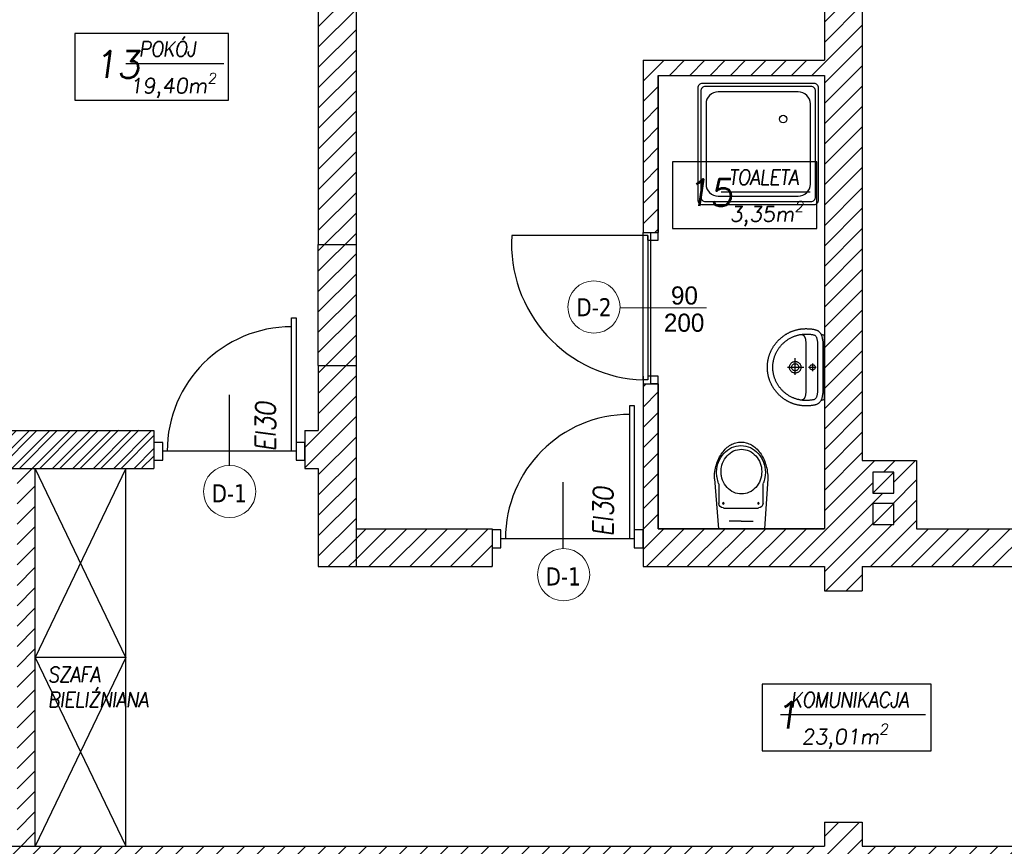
# Model space of a CAD drawing. Header units: millimetres. Extents: x -486876 to 553054, y -140324 to 834178.
# Tile 130 of 155: x 15543 to 22058, y 69711 to 75180. Entities that reach past the tile are written whole.
import ezdxf
from ezdxf.enums import TextEntityAlignment as Align

# ---------------------------------------------------------------- set-up
doc = ezdxf.new("R2010")
doc.units = ezdxf.units.MM
doc.linetypes.add('DASH2', pattern=[0.75, 0.5, -0.25])
for name, color, linetype, lineweight in [('_XREF', 252, 'DASH2', 13), ('XREF$0$okna', 8, 'Continuous', 20), ('XREF$0$ściana nośna', 8, 'Continuous', 30)]:
    doc.layers.add(name, color=color, linetype=linetype, lineweight=lineweight)
for name, color, linetype in [('XREF$0$A-ARM', 8, 'Continuous'), ('XREF$0$ArchiCAD', 8, 'Continuous'), ('XREF$0$DRZWI', 8, 'Continuous'), ('XREF$0$MEBLE', 8, 'Continuous'), ('XREF$0$MEBLE_ŁAZIENKOWE_I_KUCHENNE', 8, 'Continuous'), ('XREF$0$nowe ściany', 8, 'Continuous'), ('XREF$0$OPIS', 8, 'Continuous'), ('XREF$0$OPISY', 8, 'Continuous'), ('XREF$0$Ppoż', 20, 'Continuous'), ('XREF$0$WYPEŁNIENIA', 8, 'Continuous'), ('XREF$0$ŚCIANY', 8, 'Continuous')]:
    doc.layers.add(name, color=color, linetype=linetype)
doc.styles.add('XREF$0$APLUS', font='arial.ttf', dxfattribs={"width": 0.6})
doc.styles.add('XREF$0$GENERATED_STYLE_1', font='txt')
doc.styles.add('XREF$0$Standard', font='arial.ttf')
doc.styles.add('XREF$0$Verdana 0.8', font='verdana.ttf', dxfattribs={"width": 0.8})
pattern_1 = [(45, (-52999.899, 13162.694), (-6.7351921, 6.7351921), [])]
pattern_2 = [(45, (428.967, 8619.944), (-6.735192, 6.735192), [])]

# ---------------------------------------------------------------- blocks, each defined once
blk = doc.blocks.new('XREF$0$ubi012_r')
for p, q in [((-2.32, 33.16), (0, 0)), ((33.07, 33.16), (30.34, 0)), ((0.86, 16.83), (0.86, 29.35)), ((30.16, 29.17), (30.16, 16.83)), ((27.13, 13.79), (3.9, 13.79)), ((30.34, 0), (0, 0)), ((15.37, 5.06), (7.45, 5.06)), ((15.37, 5.06), (23.29, 5.06))]:
    blk.add_line(p, q)
for centre in [(3.9, 16.83), (27.13, 16.83)]:
    blk.add_circle(centre, 0.506)
for centre, radius, start, end in [((20.78, 37.1), 22.27, 133.17767, 154.62576), ((16.19, 42.02), 15.54, 105.94452, 133.25421), ((15.64, 39.74), 15.37, 102.49464, 126.4967), ((15.32, 39.85), 12.81, 102.49464, 126.4967), ((15.37, 44.42), 13.01, 74.61479, 105.38521), ((15.46, 40.39), 14.7, 77.63332, 102.36668), ((15.17, 40.39), 12.25, 77.63332, 102.36668), ((15.02, 39.85), 12.81, 53.5033, 77.50536), ((15.28, 39.74), 15.37, 53.5033, 77.50536), ((14.56, 42.02), 15.54, 46.74579, 74.05548), ((9.97, 37.1), 22.27, 25.37424, 46.82233), ((27.53, 33.76), 29.8, 154.37329, 172.01485), ((18.1, 37.5), 18.76, 148.86698, 169.86451), ((17.37, 37.98), 15.63, 148.86698, 169.86451), ((16.63, 38.41), 17.03, 126.52593, 148.9267), ((16.15, 38.74), 14.19, 126.52593, 148.9267), ((14.19, 38.74), 14.19, 31.0733, 53.47407), ((14.28, 38.41), 17.03, 31.0733, 53.47407), ((12.97, 37.98), 15.63, 10.13549, 31.13302), ((12.82, 37.5), 18.76, 10.13549, 31.13302), ((3.22, 33.76), 29.8, 7.98515, 25.62671), ((18.81, 37.34), 19.49, 169.76703, 190.23297), ((17.96, 37.85), 16.24, 169.76703, 190.23297), ((12.37, 37.85), 16.24, 0, 10.23297), ((12.1, 37.34), 19.49, 0, 10.23297), ((30.81, 33.16), 33.13, 171.78452, 180.10773), ((15.63, 36.6), 16.22, 189.63639, 202.72046), ((17.37, 37.72), 15.63, 190.13549, 211.13302), ((12.97, 37.72), 15.63, 328.86698, 349.86451), ((12.37, 37.85), 16.24, 349.76703, 0.00002), ((-13.89, 43.27), 46.14, 343.15853, 348.2524), ((12.1, 37.34), 19.49, 349.76703, 0.00002), ((-0.06, 33.16), 33.13, 0, 8.21548), ((-1.67, 29.35), 2.53, 0, 22.72046), ((16.15, 36.96), 14.19, 211.0733, 233.47407), ((14.19, 36.96), 14.19, 306.52593, 328.9267), ((32.69, 29.17), 2.53, 163.15853, 180), ((15.32, 35.85), 12.81, 233.5033, 257.50536), ((15.17, 35.31), 12.25, 257.63332, 282.36668), ((15.02, 35.85), 12.81, 282.49464, 306.4967), ((3.9, 16.83), 3.03, 180, 270), ((27.13, 16.83), 3.03, 270, 0)]:
    blk.add_arc(centre, radius, start, end)
blk = doc.blocks.new('XREF$0$KKP-KOLO2-B02X0201')
at = {"layer": 'XREF$0$A-ARM'}
for points in [[(-21.09, 0), (-21.12, -0.55), (-21.2, -1), (-21.34, -1.39), (-21.54, -1.76), (-21.81, -2.13), (-22.13, -2.54)], [(21.09, 0), (0, 0), (-21.09, 0)], [(22.13, -2.54), (21.81, -2.13), (21.54, -1.76), (21.34, -1.39), (21.2, -1), (21.12, -0.55), (21.09, 0)], [(25.29, -12.17), (25.29, -12.54), (25.28, -12.9), (25.27, -13.27), (25.25, -13.64), (25.22, -14), (25.19, -14.37), (25.16, -14.73), (25.12, -15.09), (25.08, -15.45), (25.03, -15.81), (24.97, -16.16), (24.91, -16.52), (24.85, -16.87), (24.78, -17.22), (24.71, -17.57), (24.63, -17.92), (24.55, -18.26), (24.46, -18.61), (24.37, -18.95), (24.27, -19.29), (24.17, -19.63), (24.06, -19.96), (23.95, -20.3), (23.83, -20.63), (23.71, -20.96), (23.59, -21.29), (23.46, -21.61), (23.33, -21.94), (23.19, -22.26), (23.05, -22.58), (22.9, -22.89), (22.75, -23.21), (22.6, -23.52), (22.44, -23.83), (22.27, -24.14), (22.11, -24.44), (21.94, -24.74), (21.76, -25.04), (21.58, -25.34), (21.4, -25.63), (21.21, -25.92), (21.02, -26.21), (20.83, -26.5), (20.63, -26.78), (20.43, -27.06), (20.22, -27.34), (20.01, -27.62), (19.8, -27.89), (19.58, -28.16), (19.36, -28.42), (19.14, -28.68), (18.91, -28.94), (18.68, -29.2), (18.45, -29.45), (18.21, -29.7), (17.97, -29.95), (17.73, -30.2), (17.48, -30.44), (17.23, -30.67), (16.98, -30.91), (16.72, -31.14), (16.46, -31.36), (16.2, -31.59), (15.93, -31.81), (15.66, -32.02), (15.39, -32.24), (15.12, -32.45), (14.84, -32.65), (14.56, -32.85), (14.28, -33.05), (13.99, -33.25), (13.7, -33.44), (13.41, -33.62), (13.12, -33.81), (12.82, -33.98), (12.52, -34.16), (12.22, -34.33), (11.91, -34.5), (11.61, -34.66), (11.3, -34.82), (10.98, -34.97), (10.67, -35.12), (10.35, -35.27), (10.03, -35.41), (9.71, -35.55), (9.39, -35.68), (9.06, -35.81), (8.74, -35.94), (8.41, -36.06), (8.07, -36.17), (7.74, -36.28), (7.4, -36.39), (7.06, -36.49), (6.72, -36.59), (6.38, -36.68), (6.04, -36.77), (5.69, -36.85), (5.35, -36.93), (5, -37), (4.65, -37.07), (4.29, -37.14), (3.94, -37.2), (3.58, -37.25), (3.23, -37.3), (2.87, -37.34), (2.51, -37.38), (2.14, -37.42), (1.78, -37.45), (1.42, -37.47), (1.05, -37.49), (0.68, -37.5), (0.31, -37.51), (-0.06, -37.51), (-0.06, -37.51), (-0.43, -37.51), (-0.8, -37.5), (-1.16, -37.49), (-1.53, -37.47), (-1.89, -37.45), (-2.26, -37.42), (-2.62, -37.38), (-2.98, -37.34), (-3.34, -37.3), (-3.7, -37.25), (-4.05, -37.2), (-4.41, -37.14), (-4.76, -37.07), (-5.11, -37), (-5.46, -36.93), (-5.81, -36.85), (-6.15, -36.77), (-6.5, -36.68), (-6.84, -36.59), (-7.18, -36.49), (-7.52, -36.39), (-7.85, -36.28), (-8.19, -36.17), (-8.52, -36.06), (-8.85, -35.94), (-9.18, -35.81), (-9.5, -35.68), (-9.83, -35.55), (-10.15, -35.41), (-10.47, -35.27), (-10.78, -35.12), (-11.1, -34.97), (-11.41, -34.82), (-11.72, -34.66), (-12.03, -34.5), (-12.33, -34.33), (-12.63, -34.16), (-12.93, -33.98), (-13.23, -33.81), (-13.52, -33.62), (-13.81, -33.44), (-14.1, -33.25), (-14.39, -33.05), (-14.67, -32.85), (-14.95, -32.65), (-15.23, -32.45), (-15.51, -32.24), (-15.78, -32.02), (-16.05, -31.81), (-16.31, -31.59), (-16.58, -31.36), (-16.84, -31.14), (-17.09, -30.91), (-17.35, -30.67), (-17.6, -30.44), (-17.84, -30.2), (-18.09, -29.95), (-18.33, -29.7), (-18.56, -29.45), (-18.8, -29.2), (-19.03, -28.94), (-19.25, -28.68), (-19.48, -28.42), (-19.7, -28.16), (-19.91, -27.89), (-20.13, -27.62), (-20.34, -27.34), (-20.54, -27.06), (-20.74, -26.78), (-20.94, -26.5), (-21.14, -26.21), (-21.33, -25.92), (-21.51, -25.63), (-21.7, -25.34), (-21.88, -25.04), (-22.05, -24.74), (-22.22, -24.44), (-22.39, -24.14), (-22.55, -23.83), (-22.71, -23.52), (-22.86, -23.21), (-23.01, -22.89), (-23.16, -22.58), (-23.3, -22.26), (-23.44, -21.94), (-23.57, -21.61), (-23.7, -21.29), (-23.83, -20.96), (-23.95, -20.63), (-24.06, -20.3), (-24.17, -19.96), (-24.28, -19.63), (-24.38, -19.29), (-24.48, -18.95), (-24.57, -18.61), (-24.66, -18.26), (-24.74, -17.92), (-24.82, -17.57), (-24.9, -17.22), (-24.96, -16.87), (-25.03, -16.52), (-25.09, -16.16), (-25.14, -15.81), (-25.19, -15.45), (-25.23, -15.09), (-25.27, -14.73), (-25.31, -14.37), (-25.34, -14), (-25.36, -13.64), (-25.38, -13.27), (-25.39, -12.9), (-25.4, -12.54), (-25.4, -12.17), (-25.4, -12.17), (-25.4, -11.8), (-25.38, -11.35), (-25.36, -10.84), (-25.33, -10.31), (-25.3, -9.77), (-25.27, -9.28), (-25.23, -8.85), (-25.19, -8.52), (-25.13, -8.07), (-25.06, -7.64), (-24.99, -7.22), (-24.91, -6.82), (-24.82, -6.44), (-24.73, -6.07), (-24.62, -5.72), (-24.51, -5.38), (-24.38, -5.06), (-24.24, -4.76), (-24.09, -4.47), (-23.93, -4.19), (-23.75, -3.93), (-23.55, -3.68), (-23.34, -3.44), (-23.11, -3.22), (-22.87, -3.01), (-22.6, -2.81), (-22.31, -2.63), (-22, -2.45), (-21.67, -2.29), (-21.32, -2.14), (-20.94, -1.99), (-20.54, -1.86), (-20.11, -1.74), (-19.66, -1.63), (-19.17, -1.53), (-19.17, -1.53), (-18.8, -1.45), (-18.41, -1.38), (-18.01, -1.32), (-17.59, -1.25), (-17.17, -1.2), (-16.73, -1.15), (-16.28, -1.1), (-15.82, -1.06), (-15.35, -1.04), (-14.87, -1.02), (-14.38, -1.01), (-0.06, -1.01), (14.27, -1.01), (14.76, -1.02), (15.23, -1.04), (15.7, -1.06), (16.16, -1.1), (16.61, -1.15), (17.05, -1.2), (17.48, -1.25), (17.9, -1.32), (18.3, -1.38), (18.69, -1.45), (19.06, -1.53), (19.54, -1.63), (20, -1.74), (20.43, -1.86), (20.83, -1.99), (21.21, -2.14), (21.56, -2.29), (21.89, -2.45), (22.2, -2.63), (22.48, -2.81), (22.75, -3.01), (23, -3.22), (23.23, -3.44), (23.44, -3.68), (23.63, -3.93), (23.81, -4.19), (23.98, -4.47), (24.13, -4.76), (24.27, -5.06), (24.39, -5.38), (24.51, -5.72), (24.61, -6.07), (24.71, -6.44), (24.79, -6.82), (24.88, -7.22), (24.95, -7.64), (25.02, -8.07), (25.08, -8.52), (25.12, -8.85), (25.15, -9.28), (25.19, -9.77), (25.22, -10.31), (25.24, -10.84), (25.27, -11.35), (25.28, -11.8), (25.29, -12.17)], [(-0.05, -33.94), (-0.61, -33.93), (-1.16, -33.92), (-1.72, -33.89), (-2.28, -33.85), (-2.7, -33.79), (-3.12, -33.73), (-3.53, -33.66), (-3.94, -33.59), (-4.34, -33.51), (-4.74, -33.42), (-5.14, -33.33), (-5.53, -33.23), (-5.93, -33.13), (-6.33, -33.02), (-6.73, -32.9), (-7.13, -32.77), (-7.53, -32.64), (-7.96, -32.47), (-8.38, -32.29), (-8.79, -32.11), (-9.2, -31.92), (-9.61, -31.73), (-10.02, -31.53), (-10.42, -31.33), (-10.8, -31.11), (-11.16, -30.89), (-11.52, -30.66), (-11.87, -30.43), (-12.22, -30.2), (-12.56, -29.97), (-12.89, -29.72), (-13.22, -29.48), (-13.55, -29.23), (-13.87, -28.97), (-14.19, -28.7), (-14.51, -28.43), (-14.82, -28.15), (-15.14, -27.86), (-15.45, -27.56), (-15.76, -27.24), (-16.06, -26.91), (-16.35, -26.58), (-16.63, -26.25), (-16.91, -25.92), (-17.17, -25.58), (-17.44, -25.24), (-17.7, -24.9), (-17.95, -24.55), (-18.2, -24.19), (-18.45, -23.82), (-18.69, -23.45), (-19.7, -21.59), (-19.87, -21.21), (-20.04, -20.83), (-20.19, -20.44), (-20.34, -20.06), (-20.49, -19.67), (-20.62, -19.28), (-20.75, -18.9), (-20.88, -18.51), (-20.99, -18.12), (-21.1, -17.73), (-21.2, -17.34), (-21.3, -16.94), (-21.38, -16.55), (-21.46, -16.15), (-21.54, -15.75), (-21.6, -15.36), (-21.66, -14.95), (-21.71, -14.55), (-21.75, -14.15), (-21.78, -13.74), (-21.81, -13.33), (-21.83, -12.92), (-21.84, -12.51), (-21.84, -12.09), (-21.84, -11.68), (-21.82, -11.26), (-21.81, -10.84), (-21.78, -10.42), (-21.76, -10), (-21.73, -9.57), (-21.69, -9.16), (-21.64, -8.74), (-21.58, -8.32), (-21.51, -7.91), (-21.43, -7.49), (-21.32, -7.09), (-21.2, -6.68), (-21.06, -6.4), (-20.88, -6.14), (-20.65, -5.9), (-20.38, -5.69), (-20.07, -5.5), (-19.73, -5.34), (-19.37, -5.2), (-18.99, -5.07), (-18.59, -4.96), (-18.17, -4.87), (-17.75, -4.8), (-17.33, -4.73), (-16.9, -4.68), (-16.49, -4.64), (-16.08, -4.61), (-15.69, -4.59), (-15.32, -4.58), (-14.98, -4.57), (-14.66, -4.56), (-14.38, -4.56), (-0.05, -4.56), (14.27, -4.56), (14.55, -4.56), (14.87, -4.57), (15.21, -4.58), (15.58, -4.59), (15.97, -4.61), (16.38, -4.64), (16.8, -4.68), (17.22, -4.73), (17.64, -4.8), (18.07, -4.87), (18.48, -4.96), (18.88, -5.07), (19.26, -5.2), (19.63, -5.34), (19.96, -5.5), (20.27, -5.69), (20.54, -5.9), (20.77, -6.14), (20.96, -6.4), (21.09, -6.68), (21.22, -7.09), (21.32, -7.49), (21.41, -7.91), (21.48, -8.32), (21.54, -8.74), (21.58, -9.16), (21.62, -9.57), (21.65, -10), (21.68, -10.42), (21.7, -10.84), (21.72, -11.26), (21.73, -11.68), (21.74, -12.09), (21.73, -12.51), (21.72, -12.92), (21.7, -13.33), (21.68, -13.74), (21.64, -14.15), (21.6, -14.55), (21.55, -14.95), (21.49, -15.36), (21.43, -15.75), (21.36, -16.15), (21.28, -16.55), (21.19, -16.94), (21.1, -17.34), (20.99, -17.73), (20.89, -18.12), (20.77, -18.51), (20.65, -18.9), (20.52, -19.28), (20.38, -19.67), (20.24, -20.06), (20.09, -20.44), (19.93, -20.83), (19.76, -21.21), (19.59, -21.59), (19.59, -21.59), (18.58, -23.45), (18.34, -23.82), (18.09, -24.19), (17.84, -24.55), (17.59, -24.9), (17.33, -25.24), (17.07, -25.58), (16.8, -25.92), (16.52, -26.25), (16.24, -26.58), (15.95, -26.91), (15.65, -27.24), (15.35, -27.56), (15.03, -27.86), (14.72, -28.15), (14.4, -28.43), (14.08, -28.7), (13.76, -28.97), (13.44, -29.23), (13.11, -29.48), (12.78, -29.72), (12.45, -29.97), (12.11, -30.2), (11.76, -30.43), (11.41, -30.66), (11.06, -30.89), (10.69, -31.11), (10.32, -31.33), (9.91, -31.53), (9.5, -31.73), (9.09, -31.92), (8.68, -32.11), (8.27, -32.29), (7.85, -32.47), (7.43, -32.64), (7.43, -32.64), (7.02, -32.77), (6.62, -32.9), (6.22, -33.02), (5.82, -33.13), (5.43, -33.23), (5.03, -33.33), (4.63, -33.42), (4.23, -33.51), (3.83, -33.59), (3.42, -33.66), (3.01, -33.73), (2.6, -33.79), (2.17, -33.85), (1.61, -33.89), (1.06, -33.92), (0.5, -33.93), (-0.05, -33.94)], [(-0.04, -6.08), (0.43, -6.14), (0.85, -6.32), (1.21, -6.6), (1.49, -6.96), (1.67, -7.38), (1.73, -7.86), (1.67, -8.33), (1.49, -8.75), (1.21, -9.11), (0.85, -9.39), (0.43, -9.57), (-0.04, -9.63), (-0.51, -9.57), (-0.94, -9.39), (-1.3, -9.11), (-1.58, -8.75), (-1.75, -8.33), (-1.82, -7.86), (-1.75, -7.38), (-1.58, -6.96), (-1.3, -6.6), (-0.94, -6.32), (-0.51, -6.14), (-0.04, -6.08)], [(-0.05, -10.45), (-0.05, -5.48)], [(-21.62, -15.21), (-21.58, -14.99), (-21.53, -14.78), (-21.48, -14.58), (-21.41, -14.39), (-21.33, -14.21), (-21.24, -14.04), (-21.14, -13.87), (-21.02, -13.72), (-20.88, -13.57), (-20.72, -13.43), (-20.55, -13.3), (-20.35, -13.18), (-20.14, -13.06), (-19.9, -12.95), (-19.63, -12.85), (-19.34, -12.76), (-19.02, -12.67), (-18.67, -12.6), (-18.29, -12.53), (-17.88, -12.46), (-17.43, -12.4), (-16.96, -12.35), (-16.44, -12.31), (-15.89, -12.27), (-15.3, -12.24), (-14.67, -12.21), (-14, -12.19), (-13.28, -12.18), (-12.52, -12.17), (-11.72, -12.17)], [(-11.72, -12.17), (-0.06, -12.17), (11.6, -12.17)], [(-2.61, -7.95), (2.52, -7.95)], [(11.6, -12.17), (12.41, -12.17), (13.17, -12.18), (13.88, -12.19), (14.55, -12.21), (15.18, -12.24), (15.78, -12.27), (16.33, -12.31), (16.84, -12.35), (17.32, -12.4), (17.77, -12.46), (18.18, -12.53), (18.56, -12.6), (18.9, -12.67), (19.22, -12.76), (19.52, -12.85), (19.78, -12.95), (20.02, -13.06), (20.24, -13.18), (20.44, -13.3), (20.61, -13.43), (20.76, -13.57), (20.9, -13.72), (21.02, -13.87), (21.13, -14.04), (21.22, -14.21), (21.3, -14.39), (21.36, -14.58), (21.42, -14.78), (21.47, -14.99), (21.51, -15.21)], [(4.89, -19.26), (-5.94, -19.26)], [(-0.06, -15.43), (0.33, -15.45), (0.71, -15.51), (1.07, -15.6), (1.42, -15.73), (1.75, -15.89), (2.06, -16.08), (2.36, -16.3), (2.63, -16.55), (2.87, -16.82), (3.09, -17.11), (3.28, -17.43), (3.44, -17.76), (3.57, -18.11), (3.66, -18.47), (3.72, -18.85), (3.74, -19.24), (3.72, -19.62), (3.66, -20), (3.57, -20.36), (3.44, -20.71), (3.28, -21.05), (3.09, -21.36), (2.87, -21.65), (2.63, -21.92), (2.36, -22.17), (2.06, -22.39), (1.75, -22.58), (1.42, -22.74), (1.07, -22.87), (0.71, -22.96), (0.33, -23.02), (-0.06, -23.04), (-0.45, -23.02), (-0.82, -22.96), (-1.19, -22.87), (-1.54, -22.74), (-1.87, -22.58), (-2.18, -22.39), (-2.48, -22.17), (-2.75, -21.92), (-2.99, -21.65), (-3.21, -21.36), (-3.4, -21.05), (-3.56, -20.71), (-3.69, -20.36), (-3.78, -20), (-3.84, -19.62), (-3.86, -19.24), (-3.84, -18.85), (-3.78, -18.47), (-3.69, -18.11), (-3.56, -17.76), (-3.4, -17.43), (-3.21, -17.11), (-2.99, -16.82), (-2.75, -16.55), (-2.48, -16.3), (-2.18, -16.08), (-1.87, -15.89), (-1.54, -15.73), (-1.19, -15.6), (-0.82, -15.51), (-0.45, -15.45), (-0.06, -15.43)], [(-0.06, -16.9), (0.36, -16.94), (0.75, -17.05), (1.12, -17.22), (1.44, -17.45), (1.72, -17.73), (1.95, -18.06), (2.13, -18.42), (2.23, -18.82), (2.27, -19.24), (2.23, -19.65), (2.13, -20.05), (1.95, -20.41), (1.72, -20.74), (1.44, -21.02), (1.12, -21.25), (0.75, -21.42), (0.36, -21.53), (-0.06, -21.57), (-0.48, -21.53), (-0.87, -21.42), (-1.23, -21.25), (-1.56, -21.02), (-1.84, -20.74), (-2.07, -20.41), (-2.24, -20.05), (-2.35, -19.65), (-2.39, -19.24), (-2.35, -18.82), (-2.24, -18.42), (-2.07, -18.06), (-1.84, -17.73), (-1.56, -17.45), (-1.23, -17.22), (-0.87, -17.05), (-0.48, -16.94), (-0.06, -16.9)], [(-0.06, -24.21), (-0.06, -13.57)]]:
    blk.add_lwpolyline(points, dxfattribs=at)
blk = doc.blocks.new('XREF')
at = {"layer": 'XREF$0$WYPEŁNIENIA'}
h = blk.add_hatch(dxfattribs=at)
h.set_pattern_fill('ANSI31', color=256, scale=3)
h.set_pattern_definition(pattern_1)
h.paths.add_polyline_path([(4126.56, 10461.95), (4096.56, 10461.95), (4096.56, 10361.95), (4126.56, 10361.95)])
h.paths.add_polyline_path([(4126.56, 10611.78), (4163.74, 10611.78), (4163.74, 10651.78), (4010.02, 10651.78), (4010.02, 10611.78), (4096.56, 10611.78), (4096.56, 10449.13), (3796.56, 10449.13), (3796.56, 10437.13), (4096.56, 10437.13), (4096.56, 10461.95), (4126.56, 10461.95)])
h.paths.add_polyline_path([(4411.55, 10651.78), (4273.74, 10651.78), (4273.74, 10611.78), (4276.69, 10611.78), (4276.69, 10592.01), (4276.71, 10592), (4277.17, 10591.92), (4277.72, 10591.89), (4277.72, 10570.63), (4277.72, 10549.37), (4276.69, 10517.32), (4301.69, 10517.32), (4301.69, 10611.78), (4411.55, 10611.78)])
h.paths.add_polyline_path([(4482.24, 10651.78), (4411.55, 10651.78), (4411.55, 10611.78), (4482.24, 10611.78)])
h.paths.add_polyline_path([(4630.16, 10651.78), (4592.24, 10651.78), (4592.24, 10611.78), (4630.16, 10611.78)])
h.paths.add_polyline_path([(4924.68, 10651.78), (4740.16, 10651.78), (4740.16, 10611.78), (4771.69, 10611.78), (4771.69, 10309.78), (4796.69, 10309.78), (4796.69, 10381.78), (4796.69, 10391.78), (4796.69, 10611.78), (4924.68, 10611.78)])
h.paths.add_polyline_path([(3796.56, 9779.12), (3771.56, 9779.12), (3771.56, 9622.15), (3796.56, 9622.15)])
h.paths.add_polyline_path([(3796.56, 10506.94), (3784.56, 10506.94), (3766.56, 10506.94), (3766.56, 10276.78), (3796.56, 10276.78)])
h.paths.add_polyline_path([(4796.69, 10309.78), (4771.69, 10309.78), (4771.69, 10229.78), (4796.69, 10229.78)])
h.paths.add_polyline_path([(4796.69, 10229.78), (4771.69, 10229.78), (4771.69, 10186.78), (4762.89, 10186.78), (4762.89, 10161.78), (4771.69, 10161.78), (4771.69, 10096.78), (4783.69, 10096.78), (4796.69, 10096.78), (4796.69, 10121.78)])
h.paths.add_polyline_path([(4662.89, 10187.07), (4577.87, 10186.78), (4411.55, 10186.78), (4411.55, 10161.78), (4446.69, 10161.78), (4577.87, 10161.78), (4662.89, 10162.07)])
h = blk.add_hatch(dxfattribs=at)
h.set_pattern_fill('ANSI31', color=256, scale=3)
h.set_pattern_definition(pattern_1)
h.paths.add_polyline_path([(5376.11, 10651.78), (5336.75, 10651.78), (5336.75, 10611.78), (5376.11, 10611.78)])
h.paths.add_polyline_path([(5806.69, 10651.78), (5486.11, 10651.78), (5486.11, 10611.78), (5541.69, 10611.78), (5541.69, 10491.78), (5566.69, 10491.78), (5566.69, 10611.78), (5766.69, 10611.78), (5766.69, 10481.78), (5766.69, 10471.78), (5766.69, 10346.78), (5739.69, 10346.78), (5739.69, 10336.78), (5766.69, 10336.78), (5766.69, 10322.47), (5806.69, 10322.47)])
h.paths.add_polyline_path([(5566.69, 10391.78), (5556.69, 10391.78), (5541.69, 10391.78), (5541.69, 10295.78), (5566.69, 10295.78), (5566.69, 10336.78), (5739.69, 10336.78), (5739.69, 10346.78), (5566.69, 10346.78)])
h.paths.add_polyline_path([(5566.69, 10295.78), (5541.69, 10295.78), (5541.69, 10195.78), (5566.69, 10195.78)])
h.paths.add_polyline_path([(5558.62, 10157.37), (5572.62, 10157.37), (5572.62, 10143.37), (5558.62, 10143.37)], flags=16)
edge = h.paths.add_edge_path(flags=16)
edge.add_arc((5565.62, 10150.37), 7, 0, 360)
h.paths.add_polyline_path([(5806.69, 10212.47), (5766.69, 10212.47), (5766.69, 10121.78), (5688.72, 10121.78), (5688.72, 10096.78), (5766.69, 10096.78), (5766.69, 10027.67), (5806.69, 10027.67), (5806.69, 10029.35)])
h.paths.add_polyline_path([(5806.69, 9917.67), (5766.69, 9917.67), (5766.69, 9911.78), (5683.24, 9911.78), (5683.24, 9881.78), (5766.69, 9881.78), (5766.69, 9779.12), (5806.69, 9779.12)])
h.paths.add_polyline_path([(5157.25, 9881.78), (5142.25, 9881.78), (5141.56, 9712.78), (5141.56, 9656.78), (5141.56, 9631.78), (5156.56, 9631.78), (5156.56, 9712.78)])
h.paths.add_polyline_path([(5256.56, 9656.78), (5156.56, 9656.78), (5156.56, 9631.78), (5256.56, 9631.78)])
h.paths.add_polyline_path([(5451.56, 9666.86), (5426.56, 9666.86), (5426.56, 9656.78), (5256.56, 9656.78), (5256.56, 9631.78), (5426.56, 9631.78), (5451.56, 9631.78)])
h.paths.add_polyline_path([(5806.69, 9779.12), (5766.69, 9779.12), (5766.69, 9756.28), (5806.69, 9756.28)])
h.paths.add_polyline_path([(5806.69, 9563.42), (5766.69, 9563.42), (5766.69, 9361.43), (5605.18, 9361.43), (5605.18, 9321.43), (5766.69, 9321.43), (5766.69, 9268.64), (5806.69, 9268.64)])
h.paths.add_polyline_path([(5806.69, 9646.28), (5766.69, 9646.28), (5766.69, 9563.42), (5806.69, 9563.42)])
h.paths.add_polyline_path([(5495.18, 9361.43), (5463.86, 9361.43), (5451.56, 9361.43), (5451.56, 9481.78), (5426.56, 9481.78), (5426.56, 9361.43), (5366.74, 9361.43), (5366.74, 9321.43), (5495.18, 9321.43)])
h.paths.add_polyline_path([(5256.74, 9361.43), (4971.58, 9361.43), (4971.58, 9321.43), (5256.74, 9321.43)])
h.paths.add_polyline_path([(4861.58, 9361.43), (4816.56, 9361.43), (4816.56, 9450.58), (4776.56, 9450.58), (4776.56, 9361.43), (4714.92, 9361.43), (4714.92, 9321.43), (4861.58, 9321.43)])
h.paths.add_polyline_path([(4604.92, 9361.43), (4411.55, 9361.43), (4411.55, 9321.43), (4604.92, 9321.43)])
h.paths.add_polyline_path([(4411.55, 9361.43), (4406.56, 9361.43), (4406.56, 9411.43), (4366.56, 9411.43), (4366.56, 9361.43), (4171.56, 9361.43), (4171.56, 9321.43), (4411.55, 9321.43)])
h.paths.add_polyline_path([(4816.56, 9631.78), (5021.56, 9631.78), (5021.56, 9656.78), (4816.56, 9656.78), (4816.56, 9766.19), (4776.56, 9766.19), (4776.56, 9563.42), (4816.56, 9563.42)])
h.paths.add_polyline_path([(4816.56, 9563.42), (4776.56, 9563.42), (4776.56, 9510.58), (4816.56, 9510.58)])
h.paths.add_polyline_path([(5806.69, 9158.64), (5766.69, 9158.64), (5766.69, 9112.7), (5806.69, 9112.7)])
h.paths.add_polyline_path([(4783.69, 9911.78), (4771.69, 9911.78)])
h.paths.add_polyline_path([(4886.69, 10121.78), (4796.69, 10121.78), (4796.69, 10096.78), (4886.69, 10096.78)])
h.paths.add_polyline_path([(5434.52, 10096.78), (5434.52, 10121.78), (5409.69, 10121.78), (5409.81, 10096.78)])
h.paths.add_polyline_path([(5535.02, 10121.78), (5535.02, 10108.85), (5535.02, 10108.85), (5535.02, 10096.78), (5588.72, 10096.78), (5588.72, 10121.78), (5575.42, 10121.78), (5575.42, 10162.36), (5566.69, 10162.36), (5566.69, 10195.78), (5541.69, 10195.78), (5541.69, 10121.78)])
h = blk.add_hatch(dxfattribs=at)
h.set_pattern_fill('ANSI31', color=256, scale=3)
h.set_pattern_definition(pattern_2)
h.paths.add_polyline_path([(5131.69, 10611.78), (5226.75, 10611.78), (5226.75, 10651.78), (5034.68, 10651.78), (5034.68, 10611.78), (5106.69, 10611.78), (5106.69, 10492.03), (5131.69, 10480.17)])
h.paths.add_polyline_path([(5131.69, 10480.17), (5106.69, 10492.03), (5106.69, 10431.78), (4986.69, 10431.78), (4986.69, 10329.91), (4986.69, 10317.78), (4996.69, 10317.78), (4996.69, 10329.91), (4996.69, 10421.78), (5106.69, 10421.78), (5106.69, 10121.78), (4996.69, 10121.78), (4996.69, 10217.78), (4986.69, 10217.78), (4986.69, 10096.78), (5106.69, 10096.78), (5106.69, 10080.78), (5131.69, 10080.78), (5131.69, 10096.78), (5309.81, 10096.78), (5309.81, 10121.78), (5167.64, 10121.78), (5167.64, 10167.09), (5131.69, 10167.09)])
h.paths.add_polyline_path([(5138.63, 10159.36), (5152.63, 10159.36), (5152.63, 10145.36), (5138.63, 10145.36)], flags=16)
h.paths.add_polyline_path([(5138.63, 10138.66), (5152.63, 10138.66), (5152.63, 10124.66), (5138.63, 10124.66)], flags=16)
h.paths.add_polyline_path([(5342.2, 9911.78), (5131.69, 9911.78), (5131.69, 9927.78), (5106.69, 9927.78), (5106.69, 9911.78), (4754.5, 9911.78), (4743.77, 9881.78), (4776.56, 9881.78), (4776.56, 9866.19), (4786.56, 9866.19), (4816.56, 9866.19), (4816.56, 9881.78), (5141.56, 9881.78), (5156.56, 9881.78), (5336.01, 9881.78)])
h.paths.add_polyline_path([(5139.23, 9902.34), (5153.23, 9902.34), (5153.23, 9888.34), (5139.23, 9888.34)], flags=16)
h.paths.add_polyline_path([(5583.24, 9911.78), (5342.2, 9911.78), (5336.01, 9881.78), (5426.56, 9881.78), (5426.56, 9766.86), (5451.56, 9766.86), (5451.56, 9821.78), (5566.69, 9821.78), (5566.69, 9881.78), (5583.24, 9881.78)])
h.paths.add_polyline_path([(5504.63, 9871.77), (5518.63, 9871.77), (5518.63, 9857.77), (5504.63, 9857.77)], flags=16)
h.paths.add_polyline_path([(5518.63, 9864.77, -1), (5504.63, 9864.77, -1)], flags=16)
h = blk.add_hatch(dxfattribs=at)
h.set_pattern_fill('ANSI31', color=256, scale=3)
h.set_pattern_definition(pattern_2)
h.paths.add_polyline_path([(4754.5, 9911.78), (4436.69, 9911.78), (4301.69, 9911.78), (4301.69, 9928.55), (4289.69, 9928.55), (4276.69, 9928.55), (4276.69, 9911.78), (4236.56, 9911.78), (4236.56, 9881.78), (4353.56, 9881.78), (4353.56, 9806.78), (4366.56, 9806.78), (4366.56, 9731.78), (4406.56, 9731.78), (4406.56, 9881.78), (4743.77, 9881.78)])
h.paths.add_polyline_path([(4398.45, 9880.08), (4398.45, 9866.08), (4384.45, 9866.08), (4384.45, 9880.08)], flags=16)
h.paths.add_polyline_path([(4398.45, 9856.69), (4398.45, 9842.69), (4384.45, 9842.69), (4384.45, 9856.69)], flags=16)
h.paths.add_polyline_path([(4301.69, 10120.07), (4276.69, 10120.07), (4276.69, 10028.55), (4301.69, 10028.55), (4301.69, 10031.78), (4301.69, 10034.78)])
h.paths.add_polyline_path([(4276.69, 10110.27), (4239.02, 10110.27), (4239.02, 10098.27), (4276.69, 10098.27)])
h.paths.add_polyline_path([(4139.02, 10110.27), (4135.8, 10110.27), (4126.56, 10110.27), (4126.56, 10098.27), (4139.02, 10098.27)])
h.paths.add_polyline_path([(4452.42, 10061.29), (4444.42, 10061.29), (4444.42, 10018.45), (4452.42, 10018.45)])
h.paths.add_polyline_path([(4452.42, 9931.39), (4444.42, 9931.39), (4444.42, 9911.78), (4452.42, 9911.78)])
h.paths.add_polyline_path([(4584.42, 10161.78), (4577.87, 10161.78), (4572.42, 10161.78), (4572.42, 9911.78), (4584.42, 9911.78)])
h.paths.add_polyline_path([(4452.42, 10161.78), (4446.69, 10161.78), (4444.42, 10161.78), (4444.42, 10148.35), (4452.42, 10148.35)])
h.paths.add_polyline_path([(4301.69, 10417.32), (4276.69, 10417.32), (4276.69, 10166.69), (4280.64, 10166.69), (4280.64, 10210.85), (4376.16, 10210.85), (4376.16, 10166.69), (4280.64, 10166.69), (4276.69, 10166.69), (4276.69, 10157.57), (4301.69, 10157.57), (4301.69, 10161.78), (4446.69, 10161.78), (4452.42, 10161.78), (4577.87, 10161.78), (4584.42, 10161.78), (4662.89, 10161.78), (4662.89, 10186.78), (4577.87, 10186.78), (4396.69, 10186.78), (4396.69, 10246.78), (4301.69, 10246.78)])
h.paths.add_polyline_path([(4335.14, 10233.4), (4349.14, 10233.4), (4349.14, 10219.4), (4335.14, 10219.4)], flags=16)
h.paths.add_polyline_path([(4363.29, 10233.4), (4391.29, 10233.4), (4391.29, 10219.4), (4363.29, 10219.4)], flags=16)
h.paths.add_polyline_path([(4279.66, 10288.77), (4298.73, 10288.77), (4298.73, 10302.27), (4279.66, 10302.27)], flags=24)
h.paths.add_polyline_path([(4376.91, 10145.96), (4376.91, 10164.17), (4363.41, 10164.17), (4363.41, 10145.96)], flags=9)
at = {"layer": 'XREF$0$DRZWI', "ltscale": 0.8}
for p, q in [((4712.89, 10163.74), (4712.89, 10210.54)), ((4933.75, 10108.73), (4933.75, 10152.58))]:
    blk.add_line(p, q, dxfattribs=at)
at = {"layer": 'XREF$0$DRZWI'}
for p, q in [((4754.06, 10173.11), (4668.77, 10173.11)), ((4671.71, 10173.11), (4668.77, 10173.11)), ((4977.87, 10115.16), (4892.58, 10115.16)), ((4895.52, 10115.16), (4892.58, 10115.16))]:
    blk.add_line(p, q, dxfattribs=at)
for points in [[(4989.69, 10312.78), (4989.69, 10315.78), (4899.69, 10315.78), (4899.69, 10315.78)], [(4989.69, 10315.78), (4989.69, 10220.28), (4986.69, 10220.28), (4986.69, 10220.28), (4986.61, 10317.78)], [(4989.69, 10312.78), (4996.69, 10312.78), (4996.69, 10317.78)], [(4757, 10173.11), (4754.06, 10173.11), (4754.06, 10261.31), (4757, 10261.31), (4757, 10179), (4757, 10167.23), (4762.89, 10167.23), (4762.89, 10179), (4757, 10179)], [(4986.69, 10222.78), (4986.69, 10217.78), (4996.69, 10217.78), (4996.69, 10222.78)], [(4996.69, 10222.78), (4989.78, 10222.78)], [(4980.81, 10115.16), (4977.87, 10115.16), (4977.87, 10203.35), (4980.81, 10203.35), (4980.81, 10121.04), (4980.81, 10109.28), (4986.69, 10109.28), (4986.69, 10121.04), (4980.81, 10121.04)]]:
    blk.add_lwpolyline(points, dxfattribs=at)
at = {"layer": 'XREF$0$DRZWI', "ltscale": 0.8}
for points in [[(4668.77, 10179), (4662.89, 10179), (4662.89, 10167.23), (4668.77, 10167.23)], [(4892.58, 10121.04), (4886.69, 10121.04), (4886.69, 10109.28), (4892.58, 10109.28)]]:
    blk.add_lwpolyline(points, close=True, dxfattribs=at)
at = {"layer": 'XREF$0$DRZWI'}
for centre, radius, start, end in [((4989.64, 10310.34), 90.11, 176.53875, 268.12796), ((4754.06, 10173.11), 82.35, 90, 180), ((4977.87, 10115.16), 82.35, 90, 180)]:
    blk.add_arc(centre, radius, start, end, dxfattribs=at)
at = {"layer": 'XREF$0$MEBLE'}
for p, q in [((4644.42, 10036.78), (4584.42, 10161.78)), ((4644.42, 10161.78), (4584.42, 10036.78)), ((4644.42, 9911.78), (4644.42, 10161.78)), ((4644.42, 10036.78), (4584.42, 10036.78)), ((4584.42, 10036.78), (4644.42, 9911.78)), ((4644.42, 10036.78), (4584.42, 9911.78))]:
    blk.add_line(p, q, dxfattribs=at)
at = {"layer": 'XREF$0$MEBLE', "ltscale": 1.2}
for points in [[(5102.8, 10339.38), (5102.8, 10413.38, 0.414214), (5099.8, 10416.38), (5025.8, 10416.38, 0.414214), (5022.8, 10413.38), (5022.8, 10339.38, 0.414214), (5025.8, 10336.38), (5099.8, 10336.38, 0.414214)], [(5100.8, 10341.38), (5100.8, 10411.38, 0.414214), (5097.8, 10414.38), (5027.8, 10414.38, 0.414214), (5024.8, 10411.38), (5024.8, 10341.38, 0.414214), (5027.8, 10338.38), (5097.8, 10338.38, 0.414214)], [(5097.3, 10349.88), (5097.3, 10402.88, 0.414214), (5089.3, 10410.88), (5036.3, 10410.88, 0.414214), (5028.3, 10402.88), (5028.3, 10349.88, 0.414214), (5036.3, 10341.88), (5089.3, 10341.88, 0.414214)]]:
    blk.add_lwpolyline(points, format="xyb", close=True, dxfattribs=at)
blk.add_circle((5079.31, 10392.9), 2.5, dxfattribs=at)
at = {"layer": 'XREF$0$nowe ściany'}
for p, q in [((4796.69, 10391.78), (4796.69, 10381.78)), ((4986.69, 10317.78), (4996.69, 10317.78)), ((4771.69, 10229.78), (4771.69, 10309.78)), ((4796.69, 10309.78), (4796.69, 10229.78)), ((4771.69, 10229.78), (4796.69, 10229.78)), ((4986.69, 10217.78), (4996.69, 10217.78)), ((4662.89, 10186.78), (4662.89, 10161.78)), ((4762.89, 10186.78), (4762.89, 10161.78)), ((4662.89, 10179.23), (4662.89, 10167.23)), ((4584.42, 9911.78), (4584.42, 10161.78)), ((4796.69, 10121.78), (4796.69, 10096.78))]:
    blk.add_line(p, q, dxfattribs=at)
at = {"layer": 'XREF$0$okna'}
blk.add_lwpolyline([(5028.54, 10268.03), (4971.42, 10268.03)], dxfattribs=at)
for centre in [(4954.09, 10268.55), (4713.03, 10146.46), (4934.03, 10091.46)]:
    blk.add_circle(centre, 17.28, dxfattribs=at)
at = {"layer": 'XREF$0$OPIS'}
for p, q in [((4644.25, 10429.63), (4709.24, 10429.63)), ((5038.22, 10344.77), (5097.1, 10344.77)), ((5077.6, 9999.07), (5173.43, 9999.07))]:
    blk.add_line(p, q, dxfattribs=at)
for points in [[(4712.22, 10449.54), (4610.64, 10449.54), (4610.64, 10405.38), (4712.22, 10405.38)], [(5101.52, 10364.68), (5006, 10364.68), (5006, 10320.52), (5101.52, 10320.52)], [(5177.32, 10018.99), (5065.45, 10018.99), (5065.45, 9974.83), (5177.32, 9974.83)]]:
    blk.add_lwpolyline(points, close=True, dxfattribs=at)
at = {"layer": 'XREF$0$ściana nośna'}
for p, q in [((4771.69, 10611.78), (4771.69, 10309.78)), ((4796.69, 10611.78), (4796.69, 10391.78)), ((5106.69, 10611.78), (5106.69, 10431.78)), ((5131.69, 10611.78), (5131.69, 10167.09)), ((4986.69, 10431.78), (5106.69, 10431.78)), ((4986.69, 10431.78), (4986.69, 10329.91)), ((4996.69, 10421.78), (5106.69, 10421.78)), ((4996.69, 10421.78), (4996.69, 10329.91)), ((5106.69, 10421.78), (5106.69, 10121.78)), ((4796.69, 10381.78), (4796.69, 10309.78)), ((4986.69, 10329.91), (4986.69, 10317.78)), ((4996.69, 10329.91), (4996.69, 10317.78)), ((4771.69, 10309.78), (4796.69, 10309.78)), ((4771.69, 10229.78), (4771.69, 10186.78)), ((4796.69, 10229.78), (4796.69, 10121.78)), ((4986.69, 10217.78), (4986.69, 10096.78)), ((4996.69, 10217.78), (4996.69, 10121.78)), ((4396.69, 10186.78), (4577.87, 10186.78)), ((4577.87, 10186.78), (4662.89, 10186.78)), ((4762.89, 10186.78), (4771.69, 10186.78)), ((5131.69, 10167.09), (5167.64, 10167.09)), ((5167.64, 10167.09), (5167.64, 10121.78)), ((4446.69, 10161.78), (4577.87, 10161.78)), ((4577.87, 10161.78), (4662.89, 10161.78)), ((4762.89, 10161.78), (4771.69, 10161.78)), ((4771.69, 10161.78), (4771.69, 10096.78)), ((4796.69, 10121.78), (4886.69, 10121.78)), ((4886.69, 10121.78), (4886.69, 10096.78)), ((4996.69, 10121.78), (5106.69, 10121.78)), ((5167.64, 10121.78), (5309.81, 10121.78)), ((4771.69, 10096.78), (4886.69, 10096.78)), ((4986.69, 10096.78), (5106.69, 10096.78)), ((5106.69, 10096.78), (5106.69, 10080.78)), ((5131.69, 10096.78), (5309.81, 10096.78)), ((5131.69, 10096.78), (5131.69, 10080.78)), ((5106.69, 10080.78), (5131.69, 10080.78)), ((5106.69, 9927.78), (5131.69, 9927.78)), ((5106.69, 9927.78), (5106.69, 9911.78)), ((5131.69, 9927.78), (5131.69, 9911.78)), ((4436.69, 9911.78), (5106.69, 9911.78)), ((5131.69, 9911.78), (5583.24, 9911.78))]:
    blk.add_line(p, q, dxfattribs=at)
at = {"layer": 'XREF$0$ŚCIANY'}
for p, q in [((5138.63, 10145.36), (5152.63, 10159.36)), ((5138.63, 10124.66), (5152.63, 10138.66))]:
    blk.add_line(p, q, dxfattribs=at)
at = {"layer": 'XREF$0$ŚCIANY', "color": 181}
blk.add_lwpolyline([(5106.69, 10121.78), (4996.69, 10121.78), (4996.69, 10217.78), (4991.69, 10217.78), (4991.69, 10317.78), (4996.69, 10317.78), (4996.69, 10421.78), (5106.69, 10421.78), (5106.69, 10121.78)], dxfattribs=at)
at = {"layer": 'XREF$0$ŚCIANY'}
for points in [[(5152.63, 10145.36), (5152.63, 10159.36), (5138.63, 10159.36), (5138.63, 10145.36)], [(5152.63, 10124.66), (5152.63, 10138.66), (5138.63, 10138.66), (5138.63, 10124.66)]]:
    blk.add_lwpolyline(points, close=True, dxfattribs=at)
at = {"layer": 'XREF$0$A-ARM', "xscale": 1.007999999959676, "yscale": 1.007999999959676, "zscale": 1.007999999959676, "rotation": 270}
blk.add_blockref('XREF$0$KKP-KOLO2-B02X0201', (5106.69, 10228.61), dxfattribs=at)
at = {"layer": 'XREF$0$MEBLE_ŁAZIENKOWE_I_KUCHENNE', "ltscale": 1.2, "xscale": -1}
blk.add_blockref('XREF$0$ubi012_r', (5066.86, 10121.78), dxfattribs=at)
at = {"style": 'XREF$0$APLUS'}
blk.add_attdef('165', text='', height=12.94, rotation=90, dxfattribs=at).set_placement((5850.28, 4086.91), align=Align.TOP_CENTER)
blk.add_attdef('70', text='', height=12.94, rotation=90, dxfattribs=at).set_placement((5846.74, 4087.03), align=Align.BOTTOM_CENTER)
at = {"layer": 'XREF$0$ArchiCAD', "style": 'XREF$0$GENERATED_STYLE_1'}
for s, p in [('90', (5005.08, 10266.56)), ('200', (5000.39, 10248.55))]:
    blk.add_text(s, height=12, rotation=0, dxfattribs=at).set_placement(p, align=Align.BOTTOM_LEFT)
at = {"layer": 'XREF$0$DRZWI', "style": 'XREF$0$APLUS'}
for tag, height, p in [('90', 10.59, (3968.05, 17970.78)), ('90', 10.59, (4273.69, 17907.63)), ('90', 10.59, (4647.11, 17907.63)), ('90', 10.59, (4995.74, 17907.63)), ('90', 10.59, (5345.01, 17907.63)), ('90', 8.24, (3625.86, 17450.53)), ('90', 8.24, (4282.58, 17436.64)), ('90', 8.24, (4577.82, 17436.64)), ('90', 8.24, (5003.12, 17436.64)), ('90', 8.24, (5300.95, 17436.64)), ('90', 8.24, (5625.63, 17350.96)), ('110', 12.94, (3772.73, 10725.01)), ('100', 12.94, (3763.85, 10003.38)), ('90', 10.59, (3383.41, 9921.97)), ('83', 10.59, (4118.73, 4184.03))]:
    blk.add_attdef(tag, text='', height=height, dxfattribs=at).set_placement(p, align=Align.BOTTOM_CENTER)
for tag, height, p in [('200', 10.59, (3967.95, 17967.89)), ('200', 10.59, (4273.59, 17904.74)), ('200', 10.59, (4647.01, 17904.74)), ('200', 10.59, (4995.64, 17904.74)), ('200', 10.59, (5344.91, 17904.74)), ('200', 8.24, (3625.86, 17448.28)), ('200', 8.24, (4282.58, 17434.39)), ('200', 8.24, (4577.82, 17434.39)), ('200', 8.24, (5003.12, 17434.39)), ('200', 8.24, (5300.95, 17434.39)), ('200', 8.24, (5625.63, 17348.71)), ('210', 12.94, (3772.6, 10721.48)), ('200', 12.94, (3763.85, 9999.84)), ('200', 10.59, (3383.31, 9919.08)), ('178', 10.59, (4118.62, 4181.14))]:
    blk.add_attdef(tag, text='', height=height, dxfattribs=at).set_placement(p, align=Align.TOP_CENTER)
for tag, height, p in [('96', 10.59, (4202.03, 17787.41)), ('100', 10.59, (5719.75, 17787.41)), ('100', 12.94, (4040.53, 17776.32)), ('100', 12.94, (4599.33, 17776.96)), ('100', 12.94, (4947.96, 17776.96)), ('100', 12.94, (5297.45, 17776.96)), ('100', 12.94, (3575.63, 17557.16)), ('100', 12.94, (3932.34, 17557.16)), ('100', 12.94, (4215.59, 17557.16)), ('100', 12.94, (4630.17, 17557.16)), ('100', 12.94, (4954.89, 17557.16)), ('100', 12.94, (5353.3, 17557.16)), ('100', 12.94, (5612.36, 17557.16)), ('90', 11.76, (4712.89, 10187.26)), ('90', 11.76, (4933.75, 10129.07)), ('90', 11.76, (5359.81, 10117.21)), ('120', 13.53, (3472.06, 9987.9)), ('90', 11.76, (4206.17, 4035.84))]:
    blk.add_attdef(tag, text='', height=height, rotation=90, dxfattribs=at).set_placement(p, align=Align.BOTTOM_CENTER)
for tag, height, p in [('205', 10.59, (4204.92, 17787.31)), ('210', 10.59, (5722.65, 17787.31)), ('210', 12.94, (4044.07, 17776.19)), ('210', 12.94, (4602.86, 17776.83)), ('210', 12.94, (4951.5, 17776.83)), ('210', 12.94, (5300.98, 17776.83)), ('210', 12.94, (3579.16, 17557.04)), ('210', 12.94, (3935.88, 17557.04)), ('210', 12.94, (4219.13, 17557.04)), ('210', 12.94, (4633.7, 17557.04)), ('210', 12.94, (4958.43, 17557.04)), ('210', 12.94, (5356.84, 17557.04)), ('210', 12.94, (5615.9, 17557.04)), ('200', 11.76, (4716.1, 10187.15)), ('200', 11.76, (4936.97, 10128.95)), ('200', 11.76, (5363.02, 10117.1)), ('210', 13.53, (3475.75, 9987.9)), ('170', 11.76, (4209.38, 4035.73))]:
    blk.add_attdef(tag, text='', height=height, rotation=90, dxfattribs=at).set_placement(p, align=Align.TOP_CENTER)
at = {"layer": 'XREF$0$OPIS', "attachment_point": 1, "style": 'XREF$0$Standard'}
for s, width, insert, char_height in [('\\A1;{\\Fromans|c238;\\Q8;\\W0.9;\\T0.95;POKÓJ}', 79.0239, (4653.04, 10444.25), 10), ('\\A1;{\\Fromans|c238;\\Q8;13}', 79.0239, (4623.02, 10438), 18), ('\\A1;{\\Fromans|c238;\\Q8;19,40m\\H0.7x;\\S2^ ;}', 79.0239, (4646.85, 10423.31), 10), ('\\A1;{\\Fromans|c238;\\Q8;\\W0.9;\\T0.95;TOALETA}', 79.0239, (5043.09, 10359.39), 10), ('\\A1;{\\Fromans|c238;\\Q8;15}', 79.0239, (5015.26, 10353.15), 18), ('\\A1;{\\Fromans|c238;\\Q8;3,35m\\H0.7x;\\S2^ ;}', 79.0239, (5044.01, 10338.45), 10), ('\\A1;{\\Fromans|c238;\\Q8;\\W0.9;\\T0.95;SZAFA\\PBIELIŹNIANA}', 186.5748, (4592.69, 10030.4), 10), ('\\A1;{\\Fromans|c238;\\Q8;\\W0.9;\\T0.95;KOMUNIKACJA}', 79.0239, (5084.08, 10013.7), 10), ('\\A1;{\\Fromans|c238;\\Q8;1}', 79.0239, (5073.82, 10007.45), 18), ('\\A1;{\\Fromans|c238;\\Q8;23,01m\\H0.7x;\\S2^ ;}', 79.0239, (5091.5, 9992.75), 10)]:
    blk.add_mtext_dynamic_manual_height_columns(s, width=width, gutter_width=1, heights=[0], dxfattribs=dict(at, insert=insert, char_height=char_height))
at = {"layer": 'XREF$0$OPISY', "style": 'XREF$0$Verdana 0.8', "width": 0.8}
blk.add_text('D-2', height=12, rotation=360, dxfattribs=at).set_placement((4954.09, 10268.38), align=Align.MIDDLE_CENTER)
at = {"layer": 'XREF$0$Ppoż', "style": 'XREF$0$Verdana 0.8', "width": 0.8}
for p in [(4712.76, 10145.28), (4933.77, 10090.27)]:
    blk.add_text('D-1', height=12, rotation=360, dxfattribs=at).set_placement(p, align=Align.MIDDLE_CENTER)
at = {"layer": 'XREF$0$Ppoż', "char_height": 13.2, "attachment_point": 1, "rotation": 90, "style": 'XREF$0$Standard'}
for insert in [(4730.15, 10172.94), (4953.64, 10116.72)]:
    blk.add_mtext_dynamic_manual_height_columns('\\A1;{\\Fromans|c238;\\Q8;\\W0.9;\\T0.95;EI30}', width=246.3904, gutter_width=1, heights=[0], dxfattribs=dict(at, insert=insert))

msp = doc.modelspace()

# ---------------------------------------------------------------- block references
at = {"layer": '_XREF', "xscale": 10, "yscale": 10, "zscale": 10}
msp.add_blockref('XREF', (-30198.46986, -29406.42919), dxfattribs=at)

doc.saveas('drawing.dxf')
